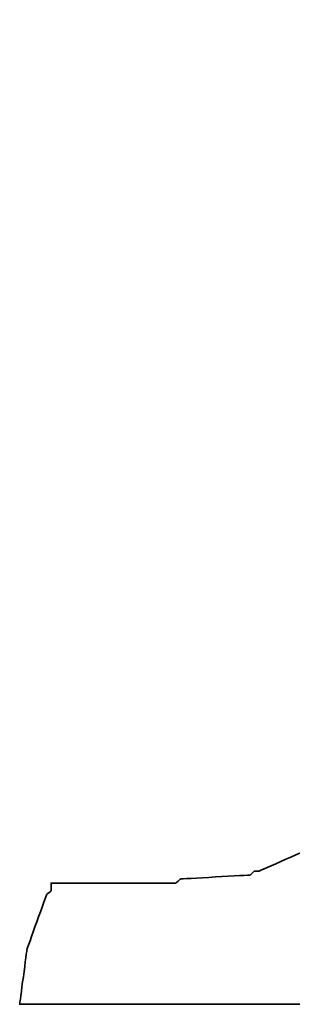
# Model space of a CAD drawing. Header units: millimetres. Extents: x 217 to 551, y -104 to -4.
# Tile 34 of 52: x 453.649 to 453.858, y -70.417 to -69.663. Entities that reach past the tile are written whole.
import ezdxf

# ---------------------------------------------------------------- set-up
doc = ezdxf.new("R2010")
doc.units = ezdxf.units.MM
doc.header["$LTSCALE"] = 0.1
doc.layers.add('DIM', color=4, linetype='CONTINUOUS')
doc.layers.add('layer 1', color=7, linetype='CONTINUOUS')

# ---------------------------------------------------------------- blocks, each defined once
blk = doc.blocks.new('TBI MOTION logo(完整正式版)')
at = {"layer": 'layer 1', "color": 22, "lineweight": 35}
blk.add_open_spline([(-40.59125, -7.943749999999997), (-40.59125, -7.943749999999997), (-40.97375, -7.943749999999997), (-40.97375, -7.943749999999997), (-40.97375, -7.943749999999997), (-40.97375, -7.943749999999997), (-41.38125, -7.943749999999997), (-41.38125, -7.943749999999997), (-41.38125, -7.943749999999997), (-41.38125, -7.943749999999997), (-41.54874999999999, -7.943749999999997), (-41.54874999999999, -7.943749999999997), (-41.54874999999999, -7.943749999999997), (-41.54874999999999, -7.943749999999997), (-41.59875, -7.943749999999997), (-41.59875, -7.943749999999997), (-41.59875, -7.943749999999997), (-41.59875, -7.943749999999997), (-41.88374999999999, -7.943749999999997), (-41.88374999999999, -7.943749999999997), (-41.88374999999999, -7.943749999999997), (-41.88374999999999, -7.943749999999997), (-41.90875, -7.91875), (-41.90875, -7.91875), (-41.90875, -7.91875), (-41.90875, -7.91875), (-42.19875, -7.871249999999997), (-42.19875, -7.871249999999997), (-42.19875, -7.871249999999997), (-42.19875, -7.871249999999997), (-42.43875, -7.82375), (-42.43875, -7.82375), (-42.43875, -7.82375), (-42.43875, -7.82375), (-42.45875, -7.82375), (-42.45875, -7.82375), (-42.45875, -7.82375), (-42.45875, -7.82375), (-42.48624999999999, -7.82375), (-42.48624999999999, -7.82375), (-42.48624999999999, -7.82375), (-42.48624999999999, -7.82375), (-42.67625, -7.723749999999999), (-42.67625, -7.723749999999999), (-42.67625, -7.723749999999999), (-42.67625, -7.723749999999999), (-42.70125, -7.70375), (-42.70125, -7.70375), (-42.70125, -7.70375), (-42.70125, -7.70375), (-42.72375, -7.678749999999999), (-42.72375, -7.678749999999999), (-42.72375, -7.678749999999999), (-42.72375, -7.678749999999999), (-42.86875, -7.488749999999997), (-42.86875, -7.488749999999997), (-42.86875, -7.488749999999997), (-42.86875, -7.488749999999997), (-42.89374999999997, -7.438749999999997), (-42.89374999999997, -7.438749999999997), (-42.89374999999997, -7.438749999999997), (-42.89374999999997, -7.438749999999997), (-42.91875, -7.388749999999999), (-42.91875, -7.388749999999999), (-42.91875, -7.388749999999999), (-42.91875, -7.388749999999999), (-42.93874999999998, -7.12875), (-42.93874999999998, -7.12875), (-42.93874999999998, -7.12875), (-42.93874999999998, -7.12875), (-42.96375, -7.103749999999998), (-42.96375, -7.103749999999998), (-42.96375, -7.103749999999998), (-42.96375, -7.103749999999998), (-42.96375, -7.053749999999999), (-42.96375, -7.053749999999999), (-42.96375, -7.053749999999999), (-42.96375, -7.053749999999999), (-42.96375, -7.00875), (-42.96375, -7.00875), (-42.96375, -7.00875), (-42.96375, -7.00875), (-42.91875, -6.69625), (-42.91875, -6.69625), (-42.91875, -6.69625), (-42.91875, -6.69625), (-42.91875, -6.62375), (-42.91875, -6.62375), (-42.91875, -6.62375), (-42.91875, -6.62375), (-42.91875, -6.59625), (-42.91875, -6.59625), (-42.91875, -6.59625), (-42.91875, -6.59625), (-42.91875, -6.57375), (-42.91875, -6.57375), (-42.91875, -6.57375), (-42.91875, -6.57375), (-42.91875, -6.528749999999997), (-42.91875, -6.528749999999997), (-42.91875, -6.528749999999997), (-42.91875, -6.528749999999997), (-42.89374999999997, -6.50375), (-42.89374999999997, -6.50375), (-42.89374999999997, -6.50375), (-42.89374999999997, -6.50375), (-42.84374999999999, -6.38375), (-42.84374999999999, -6.38375), (-42.84374999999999, -6.38375), (-42.84374999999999, -6.38375), (-42.84374999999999, -6.358749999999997), (-42.84374999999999, -6.358749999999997), (-42.84374999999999, -6.358749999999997), (-42.84374999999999, -6.358749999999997), (-42.74625, -6.143749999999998), (-42.74625, -6.143749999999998), (-42.74625, -6.143749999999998), (-42.74625, -6.143749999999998), (-42.70125, -5.853749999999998), (-42.70125, -5.853749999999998), (-42.70125, -5.853749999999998), (-42.70125, -5.853749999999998), (-42.60374999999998, -5.47125), (-42.60374999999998, -5.47125), (-42.60374999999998, -5.47125), (-42.60374999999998, -5.47125), (-42.60374999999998, -5.44875), (-42.60374999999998, -5.44875), (-42.60374999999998, -5.44875), (-42.60374999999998, -5.44875), (-42.38875, -4.678749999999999), (-42.38875, -4.678749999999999), (-42.38875, -4.678749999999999), (-42.38875, -4.678749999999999), (-42.36375, -4.653749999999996), (-42.36375, -4.653749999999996), (-42.36375, -4.653749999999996), (-42.36375, -4.653749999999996), (-42.12375, -3.69625), (-42.12375, -3.69625), (-42.12375, -3.69625), (-42.12375, -3.69625), (-42.12375, -3.67374), (-42.12375, -3.67374), (-42.12375, -3.67374), (-42.12375, -3.67374), (-41.78875, -2.593739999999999), (-41.78875, -2.593739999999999), (-41.78875, -2.593739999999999), (-41.78875, -2.593739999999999), (-41.18875, -0.19375), (-41.18875, -0.19375), (-41.18875, -0.19375), (-41.18875, -0.19375), (-40.54375, 2.20624), (-40.54375, 2.20624), (-40.54375, 2.20624), (-40.54375, 2.20624), (-40.25374999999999, 3.308749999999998), (-40.25374999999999, 3.308749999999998), (-40.25374999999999, 3.308749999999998), (-40.25374999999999, 3.308749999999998), (-39.98875, 4.27125), (-39.98875, 4.27125), (-39.98875, 4.27125), (-39.98875, 4.27125), (-39.77375, 5.131249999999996), (-39.77375, 5.131249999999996), (-39.77375, 5.131249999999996), (-39.77375, 5.131249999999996), (-39.67875, 5.47125), (-39.67875, 5.47125), (-39.67875, 5.47125), (-39.67875, 5.47125), (-39.60375, 5.756249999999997), (-39.60375, 5.756249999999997), (-39.60375, 5.756249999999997), (-39.60375, 5.756249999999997), (-39.60375, 5.78125), (-39.60375, 5.78125), (-39.60375, 5.78125), (-39.60375, 5.78125), (-39.50875, 5.97125), (-39.50875, 5.97125), (-39.50875, 5.97125), (-39.50875, 5.97125), (-39.50875, 6.138749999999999), (-39.50875, 6.138749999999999), (-39.50875, 6.138749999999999), (-39.50875, 6.138749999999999), (-39.48625, 6.166249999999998), (-39.48625, 6.166249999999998), (-39.48625, 6.166249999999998), (-39.48625, 6.166249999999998), (-39.46125, 6.286249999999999), (-39.46125, 6.286249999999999), (-39.46125, 6.286249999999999), (-39.46125, 6.286249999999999), (-39.46125, 6.426249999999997), (-39.46125, 6.426249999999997), (-39.46125, 6.426249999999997), (-39.46125, 6.426249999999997), (-39.41375, 6.426249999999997), (-39.41375, 6.426249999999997), (-39.41375, 6.426249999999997), (-39.41375, 6.426249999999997), (-39.29375, 6.69125), (-39.29375, 6.69125), (-39.29375, 6.69125), (-39.29375, 6.69125), (-39.26875, 6.741249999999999), (-39.26875, 6.741249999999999), (-39.26875, 6.741249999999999), (-39.26875, 6.741249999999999), (-39.24375, 6.76625), (-39.24375, 6.76625), (-39.24375, 6.76625), (-39.24375, 6.76625), (-38.98375, 7.006239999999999), (-38.98375, 7.006239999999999), (-38.98375, 7.006239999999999), (-38.98375, 7.006239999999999), (-38.95625, 7.026239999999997), (-38.95625, 7.026239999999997), (-38.95625, 7.026239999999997), (-38.95625, 7.026239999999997), (-38.78875, 7.126239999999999), (-38.78875, 7.126239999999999), (-38.78875, 7.126239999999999), (-38.78875, 7.126239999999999), (-38.76375, 7.126239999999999), (-38.76375, 7.126239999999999), (-38.76375, 7.126239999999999), (-38.76375, 7.126239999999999), (-38.74375, 7.126239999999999), (-38.74375, 7.126239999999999), (-38.74375, 7.126239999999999), (-38.74375, 7.126239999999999), (-38.52875, 7.171249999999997), (-38.52875, 7.171249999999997), (-38.52875, 7.171249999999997), (-38.52875, 7.171249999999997), (-38.52875, 7.196239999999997), (-38.52875, 7.196239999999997), (-38.52875, 7.196239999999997), (-38.52875, 7.196239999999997), (-38.50375, 7.196239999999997), (-38.50375, 7.196239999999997), (-38.50375, 7.196239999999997), (-38.50375, 7.196239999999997), (-38.26125, 7.21875), (-38.26125, 7.21875), (-38.26125, 7.21875), (-38.26125, 7.21875), (-38.23875000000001, 7.246239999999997), (-38.23875000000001, 7.246239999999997), (-38.23875000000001, 7.246239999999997), (-38.23875000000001, 7.246239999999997), (-38.21625, 7.246239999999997), (-38.21625, 7.246239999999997), (-38.21625, 7.246239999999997), (-38.21625, 7.246239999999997), (-38.18875, 7.246239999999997), (-38.18875, 7.246239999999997), (-38.18875, 7.246239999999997), (-38.18875, 7.246239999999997), (-37.90375, 7.246239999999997), (-37.90375, 7.246239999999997), (-37.90375, 7.246239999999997), (-37.90375, 7.246239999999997), (-37.85375, 7.246239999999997), (-37.85375, 7.246239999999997), (-37.85375, 7.246239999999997), (-37.85375, 7.246239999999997), (-37.75875, 7.246239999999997), (-37.75875, 7.246239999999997), (-37.75875, 7.246239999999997), (-37.75875, 7.246239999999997), (-37.42375, 7.246239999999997), (-37.42375, 7.246239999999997), (-37.42375, 7.246239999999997), (-37.42375, 7.246239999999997), (-37.08875, 7.246239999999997), (-37.08875, 7.246239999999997), (-37.08875, 7.246239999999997), (-37.08875, 7.246239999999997), (-37.06375, 7.246239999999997), (-37.06375, 7.246239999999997), (-37.06375, 7.246239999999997), (-37.06375, 7.246239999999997), (-37.06375, 7.266239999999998), (-37.06375, 7.266239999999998), (-37.06375, 7.266239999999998), (-37.06375, 7.266239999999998), (-37.03875, 7.291249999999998), (-37.03875, 7.291249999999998), (-37.03875, 7.291249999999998), (-37.03875, 7.291249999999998), (-37.03875, 7.31625), (-37.03875, 7.31625), (-37.03875, 7.31625), (-37.03875, 7.31625), (-36.94125, 7.676249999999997), (-36.94125, 7.676249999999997), (-36.94125, 7.676249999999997), (-36.94125, 7.676249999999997), (-36.86875, 7.98625), (-36.86875, 7.98625), (-36.86875, 7.98625), (-36.86875, 7.98625), (-36.98875000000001, 7.98625), (-36.98875000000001, 7.98625), (-36.98875000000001, 7.98625), (-36.98875000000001, 7.98625), (-37.42375, 7.98625), (-37.42375, 7.98625), (-37.42375, 7.98625), (-37.42375, 7.98625), (-37.94875, 7.98625), (-37.94875, 7.98625), (-37.94875, 7.98625), (-37.94875, 7.98625), (-38.57375, 7.98625), (-38.57375, 7.98625), (-38.57375, 7.98625), (-38.57375, 7.98625), (-39.29375, 7.98625), (-39.29375, 7.98625), (-39.29375, 7.98625), (-39.29375, 7.98625), (-40.82875, 7.98625), (-40.82875, 7.98625), (-40.82875, 7.98625), (-40.82875, 7.98625), (-42.36375, 7.98625), (-42.36375, 7.98625), (-42.36375, 7.98625), (-42.36375, 7.98625), (-43.08375, 7.98625), (-43.08375, 7.98625), (-43.08375, 7.98625), (-43.08375, 7.98625), (-43.70875, 7.98625), (-43.70875, 7.98625), (-43.70875, 7.98625), (-43.70875, 7.98625), (-44.23375, 7.98625), (-44.23375, 7.98625), (-44.23375, 7.98625), (-44.23375, 7.98625), (-44.66875, 7.98625), (-44.66875, 7.98625), (-44.66875, 7.98625), (-44.66875, 7.98625), (-44.88375, 7.98625), (-44.88375, 7.98625), (-44.88375, 7.98625), (-44.88375, 7.98625), (-44.90874999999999, 7.94125), (-44.90874999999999, 7.94125), (-44.90874999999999, 7.94125), (-44.90874999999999, 7.94125), (-44.90874999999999, 7.916249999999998), (-44.90874999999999, 7.916249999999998), (-44.90874999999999, 7.916249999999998), (-44.90874999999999, 7.916249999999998), (-45.00375, 7.55625), (-45.00375, 7.55625), (-45.00375, 7.55625), (-45.00375, 7.55625), (-45.05374999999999, 7.246239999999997), (-45.05374999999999, 7.246239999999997), (-45.05374999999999, 7.246239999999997), (-45.05374999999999, 7.246239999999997), (-44.61875, 7.246239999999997), (-44.61875, 7.246239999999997), (-44.61875, 7.246239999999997), (-44.61875, 7.246239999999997), (-44.11375, 7.246239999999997), (-44.11375, 7.246239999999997), (-44.11375, 7.246239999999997), (-44.11375, 7.246239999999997), (-43.99375, 7.246239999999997), (-43.99375, 7.246239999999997), (-43.99375, 7.246239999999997), (-43.99375, 7.246239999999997), (-43.94625, 7.246239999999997), (-43.94625, 7.246239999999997), (-43.94625, 7.246239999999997), (-43.94625, 7.246239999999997), (-43.92374, 7.246239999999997), (-43.92374, 7.246239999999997), (-43.92374, 7.246239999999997), (-43.92374, 7.246239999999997), (-43.65874999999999, 7.246239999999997), (-43.65874999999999, 7.246239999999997), (-43.65874999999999, 7.246239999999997), (-43.65874999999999, 7.246239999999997), (-43.63875, 7.21875), (-43.63875, 7.21875), (-43.63875, 7.21875), (-43.63875, 7.21875), (-43.46874999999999, 7.196239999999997), (-43.46874999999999, 7.196239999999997), (-43.46874999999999, 7.196239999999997), (-43.46874999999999, 7.196239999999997), (-43.39875, 7.196239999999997), (-43.39875, 7.196239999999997), (-43.39875, 7.196239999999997), (-43.39875, 7.196239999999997), (-43.37125, 7.171249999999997), (-43.37125, 7.171249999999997), (-43.37125, 7.171249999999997), (-43.37125, 7.171249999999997), (-43.34875, 7.171249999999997), (-43.34875, 7.171249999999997), (-43.34875, 7.171249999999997), (-43.34875, 7.171249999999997), (-43.20375, 7.126239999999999), (-43.20375, 7.126239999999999), (-43.20375, 7.126239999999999), (-43.20375, 7.126239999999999), (-43.05875, 7.076239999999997), (-43.05875, 7.076239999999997), (-43.05875, 7.076239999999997), (-43.05875, 7.076239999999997), (-43.01375, 7.076239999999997), (-43.01375, 7.076239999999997), (-43.01375, 7.076239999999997), (-43.01375, 7.076239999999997), (-42.98875, 7.026239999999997), (-42.98875, 7.026239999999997), (-42.98875, 7.026239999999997), (-42.98875, 7.026239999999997), (-42.79874999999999, 6.86125), (-42.79874999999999, 6.86125), (-42.79874999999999, 6.86125), (-42.79874999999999, 6.86125), (-42.77375, 6.81125), (-42.77375, 6.81125), (-42.77375, 6.81125), (-42.77375, 6.81125), (-42.74625, 6.76625), (-42.74625, 6.76625), (-42.74625, 6.76625), (-42.74625, 6.76625), (-42.72375, 6.47625), (-42.72375, 6.47625), (-42.72375, 6.47625), (-42.72375, 6.47625), (-42.70125, 6.45124), (-42.70125, 6.45124), (-42.70125, 6.45124), (-42.70125, 6.45124), (-42.70125, 6.426249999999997), (-42.70125, 6.426249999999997), (-42.70125, 6.426249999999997), (-42.70125, 6.426249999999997), (-42.72375, 6.40625), (-42.72375, 6.40625), (-42.72375, 6.40625), (-42.72375, 6.40625), (-42.74625, 5.97125), (-42.74625, 5.97125), (-42.74625, 5.97125), (-42.74625, 5.97125), (-42.74625, 5.94625), (-42.74625, 5.94625), (-42.74625, 5.94625), (-42.74625, 5.94625), (-42.74625, 5.926249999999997), (-42.74625, 5.926249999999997), (-42.74625, 5.926249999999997), (-42.74625, 5.926249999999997), (-42.77375, 5.876249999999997), (-42.77375, 5.876249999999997), (-42.77375, 5.876249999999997), (-42.77375, 5.876249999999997), (-42.81875, 5.80625), (-42.81875, 5.80625), (-42.81875, 5.80625), (-42.81875, 5.80625), (-42.86875, 5.63625), (-42.86875, 5.63625), (-42.86875, 5.63625), (-42.86875, 5.63625), (-42.91875, 5.39625), (-42.91875, 5.39625), (-42.91875, 5.39625), (-42.91875, 5.39625), (-42.91875, 5.37124), (-42.91875, 5.37124), (-42.91875, 5.37124), (-42.91875, 5.37124), (-43.01375, 5.10874), (-43.01375, 5.10874), (-43.01375, 5.10874), (-43.01375, 5.10874), (-43.10875, 4.771239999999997), (-43.10875, 4.771239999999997), (-43.10875, 4.771239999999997), (-43.10875, 4.771239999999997), (-43.29875, 3.956249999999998), (-43.29875, 3.956249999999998), (-43.29875, 3.956249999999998), (-43.29875, 3.956249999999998), (-43.58875, 2.951249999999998), (-43.58875, 2.951249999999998), (-43.58875, 2.951249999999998), (-43.58875, 2.951249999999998), (-43.87375, 1.87125), (-43.87375, 1.87125), (-43.87375, 1.87125), (-43.87375, 1.87125), (-44.52625, -0.50374), (-44.52625, -0.50374), (-44.52625, -0.50374), (-44.52625, -0.50374), (-45.14874999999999, -2.853749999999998), (-45.14874999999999, -2.853749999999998), (-45.14874999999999, -2.853749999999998), (-45.14874999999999, -2.853749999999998), (-45.43375, -3.95875), (-45.43375, -3.95875), (-45.43375, -3.95875), (-45.43375, -3.95875), (-45.69874999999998, -4.96875), (-45.69874999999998, -4.96875), (-45.69874999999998, -4.96875), (-45.69874999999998, -4.96875), (-45.91375, -5.78375), (-45.91375, -5.78375), (-45.91375, -5.78375), (-45.91375, -5.78375), (-46.01374999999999, -6.11875), (-46.01374999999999, -6.11875), (-46.01374999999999, -6.11875), (-46.01374999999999, -6.11875), (-46.01374999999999, -6.143749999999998), (-46.01374999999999, -6.143749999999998), (-46.01374999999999, -6.143749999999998), (-46.01374999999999, -6.143749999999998), (-46.10875, -6.40875), (-46.10875, -6.40875), (-46.10875, -6.40875), (-46.10875, -6.40875), (-46.15375, -6.648749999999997), (-46.15375, -6.648749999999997), (-46.15375, -6.648749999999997), (-46.15375, -6.648749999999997), (-46.20375, -6.83875), (-46.20375, -6.83875), (-46.20375, -6.83875), (-46.20375, -6.83875), (-46.22874999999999, -6.933749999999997), (-46.22874999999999, -6.933749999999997), (-46.22874999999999, -6.933749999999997), (-46.22874999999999, -6.933749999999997), (-46.22874999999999, -7.07875), (-46.22874999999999, -7.07875), (-46.22874999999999, -7.07875), (-46.22874999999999, -7.07875), (-46.27374999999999, -7.07875), (-46.27374999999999, -7.07875), (-46.27374999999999, -7.07875), (-46.27374999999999, -7.07875), (-46.39375, -7.34375), (-46.39375, -7.34375), (-46.39375, -7.34375), (-46.39375, -7.34375), (-46.39375, -7.36875), (-46.39375, -7.36875), (-46.39375, -7.36875), (-46.39375, -7.36875), (-46.42125, -7.388749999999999), (-46.42125, -7.388749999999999), (-46.42125, -7.388749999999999), (-46.42125, -7.388749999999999), (-46.68375, -7.678749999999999), (-46.68375, -7.678749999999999), (-46.68375, -7.678749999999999), (-46.68375, -7.678749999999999), (-46.70875, -7.70375), (-46.70875, -7.70375), (-46.70875, -7.70375), (-46.70875, -7.70375), (-46.75374999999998, -7.723749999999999), (-46.75374999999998, -7.723749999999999), (-46.75374999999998, -7.723749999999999), (-46.75374999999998, -7.723749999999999), (-47.08874999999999, -7.871249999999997), (-47.08874999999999, -7.871249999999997), (-47.08874999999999, -7.871249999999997), (-47.08874999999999, -7.871249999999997), (-47.11625, -7.871249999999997), (-47.11625, -7.871249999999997), (-47.11625, -7.871249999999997), (-47.11625, -7.871249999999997), (-47.13875, -7.893749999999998), (-47.13875, -7.893749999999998), (-47.13875, -7.893749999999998), (-47.13875, -7.893749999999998), (-47.56874999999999, -7.91875), (-47.56874999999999, -7.91875), (-47.56874999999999, -7.91875), (-47.56874999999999, -7.91875), (-47.59624999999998, -7.943749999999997), (-47.59624999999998, -7.943749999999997), (-47.59624999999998, -7.943749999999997), (-47.59624999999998, -7.943749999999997), (-47.64375, -7.943749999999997), (-47.64375, -7.943749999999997), (-47.64375, -7.943749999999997), (-47.64375, -7.943749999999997), (-47.73625, -7.943749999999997), (-47.73625, -7.943749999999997), (-47.73625, -7.943749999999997), (-47.73625, -7.943749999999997), (-48.07375, -7.943749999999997), (-48.07375, -7.943749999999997), (-48.07375, -7.943749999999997), (-48.07375, -7.943749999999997), (-48.36125, -7.943749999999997), (-48.36125, -7.943749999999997), (-48.36125, -7.943749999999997), (-48.36125, -7.943749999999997), (-48.36125, -7.966249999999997), (-48.36125, -7.966249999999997), (-48.36125, -7.966249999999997), (-48.36125, -7.966249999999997), (-48.36125, -7.991249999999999), (-48.36125, -7.991249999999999), (-48.36125, -7.991249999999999), (-48.36125, -7.991249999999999), (-48.38875, -8.013749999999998), (-48.38875, -8.013749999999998), (-48.38875, -8.013749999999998), (-48.38875, -8.013749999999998), (-48.50875, -8.34875), (-48.50875, -8.34875), (-48.50875, -8.34875), (-48.50875, -8.34875), (-48.55375, -8.68625), (-48.55375, -8.68625), (-48.55375, -8.68625), (-48.55375, -8.68625), (-48.45875, -8.68625), (-48.45875, -8.68625), (-48.45875, -8.68625), (-48.45875, -8.68625), (-48.07375, -8.68625), (-48.07375, -8.68625), (-48.07375, -8.68625), (-48.07375, -8.68625), (-47.52374999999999, -8.68625), (-47.52374999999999, -8.68625), (-47.52374999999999, -8.68625), (-47.52374999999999, -8.68625), (-46.92375, -8.68625), (-46.92375, -8.68625), (-46.92375, -8.68625), (-46.92375, -8.68625), (-46.25375, -8.68625), (-46.25375, -8.68625), (-46.25375, -8.68625), (-46.25375, -8.68625), (-46.20375, -8.68625), (-46.20375, -8.68625), (-46.20375, -8.68625), (-46.20375, -8.68625), (-44.71375, -8.68625), (-44.71375, -8.68625), (-44.71375, -8.68625), (-44.71375, -8.68625), (-43.22874999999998, -8.68625), (-43.22874999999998, -8.68625), (-43.22874999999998, -8.68625), (-43.22874999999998, -8.68625), (-42.55875, -8.68625), (-42.55875, -8.68625), (-42.55875, -8.68625), (-42.55875, -8.68625), (-42.50874999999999, -8.68625), (-42.50874999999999, -8.68625), (-42.50874999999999, -8.68625), (-42.50874999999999, -8.68625), (-41.93375, -8.68625), (-41.93375, -8.68625), (-41.93375, -8.68625), (-41.93375, -8.68625), (-41.38125, -8.68625), (-41.38125, -8.68625), (-41.38125, -8.68625), (-41.38125, -8.68625), (-40.97375, -8.68625), (-40.97375, -8.68625), (-40.97375, -8.68625), (-40.97375, -8.68625), (-40.78125, -8.68625), (-40.78125, -8.68625), (-40.78125, -8.68625), (-40.78125, -8.68625), (-40.78125, -8.638749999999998), (-40.78125, -8.638749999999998), (-40.78125, -8.638749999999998), (-40.78125, -8.638749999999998), (-40.75874999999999, -8.638749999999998), (-40.75874999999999, -8.638749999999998), (-40.75874999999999, -8.638749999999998), (-40.75874999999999, -8.638749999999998), (-40.66374999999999, -8.27875), (-40.66374999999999, -8.27875), (-40.66374999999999, -8.27875), (-40.66374999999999, -8.27875), (-40.59125, -7.943749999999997), (-40.59125, -7.943749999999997)], degree=3, knots=[0, 0, 0, 0, 0.0055865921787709, 0.0055865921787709, 0.0055865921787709, 0.0055866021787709, 0.0111731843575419, 0.0111731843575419, 0.0111731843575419, 0.0111731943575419, 0.0167597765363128, 0.0167597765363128, 0.0167597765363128, 0.0167597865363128, 0.0223463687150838, 0.0223463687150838, 0.0223463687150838, 0.0223463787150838, 0.0279329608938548, 0.0279329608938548, 0.0279329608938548, 0.0279329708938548, 0.0335195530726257, 0.0335195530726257, 0.0335195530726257, 0.0335195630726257, 0.0391061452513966, 0.0391061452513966, 0.0391061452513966, 0.0391061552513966, 0.0446927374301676, 0.0446927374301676, 0.0446927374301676, 0.0446927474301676, 0.0502793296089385, 0.0502793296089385, 0.0502793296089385, 0.0502793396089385, 0.0558659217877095, 0.0558659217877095, 0.0558659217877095, 0.0558659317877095, 0.0614525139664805, 0.0614525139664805, 0.0614525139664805, 0.0614525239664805, 0.0670391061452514, 0.0670391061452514, 0.0670391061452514, 0.0670391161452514, 0.0726256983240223, 0.0726256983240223, 0.0726256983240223, 0.0726257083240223, 0.0782122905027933, 0.0782122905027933, 0.0782122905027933, 0.0782123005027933, 0.0837988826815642, 0.0837988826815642, 0.0837988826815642, 0.0837988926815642, 0.0893854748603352, 0.0893854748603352, 0.0893854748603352, 0.0893854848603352, 0.0949720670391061, 0.0949720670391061, 0.0949720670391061, 0.0949720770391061, 0.1005586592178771, 0.1005586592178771, 0.1005586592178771, 0.1005586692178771, 0.106145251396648, 0.106145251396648, 0.106145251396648, 0.106145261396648, 0.1117318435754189, 0.1117318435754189, 0.1117318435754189, 0.1117318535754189, 0.1173184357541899, 0.1173184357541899, 0.1173184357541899, 0.1173184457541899, 0.1229050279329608, 0.1229050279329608, 0.1229050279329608, 0.1229050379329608, 0.1284916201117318, 0.1284916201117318, 0.1284916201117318, 0.1284916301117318, 0.1340782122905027, 0.1340782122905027, 0.1340782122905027, 0.1340782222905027, 0.1396648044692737, 0.1396648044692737, 0.1396648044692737, 0.1396648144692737, 0.1452513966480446, 0.1452513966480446, 0.1452513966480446, 0.1452514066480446, 0.1508379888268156, 0.1508379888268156, 0.1508379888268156, 0.1508379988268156, 0.1564245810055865, 0.1564245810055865, 0.1564245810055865, 0.1564245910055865, 0.1620111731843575, 0.1620111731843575, 0.1620111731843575, 0.1620111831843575, 0.1675977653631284, 0.1675977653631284, 0.1675977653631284, 0.1675977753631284, 0.1731843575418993, 0.1731843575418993, 0.1731843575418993, 0.1731843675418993, 0.1787709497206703, 0.1787709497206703, 0.1787709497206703, 0.1787709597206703, 0.1843575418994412, 0.1843575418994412, 0.1843575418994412, 0.1843575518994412, 0.1899441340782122, 0.1899441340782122, 0.1899441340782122, 0.1899441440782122, 0.1955307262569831, 0.1955307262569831, 0.1955307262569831, 0.1955307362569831, 0.2011173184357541, 0.2011173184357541, 0.2011173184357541, 0.2011173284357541, 0.206703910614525, 0.206703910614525, 0.206703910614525, 0.206703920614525, 0.2122905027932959, 0.2122905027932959, 0.2122905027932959, 0.2122905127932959, 0.2178770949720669, 0.2178770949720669, 0.2178770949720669, 0.2178771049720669, 0.2234636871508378, 0.2234636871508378, 0.2234636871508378, 0.2234636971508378, 0.2290502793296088, 0.2290502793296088, 0.2290502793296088, 0.2290502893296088, 0.2346368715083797, 0.2346368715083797, 0.2346368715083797, 0.2346368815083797, 0.2402234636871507, 0.2402234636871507, 0.2402234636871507, 0.2402234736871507, 0.2458100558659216, 0.2458100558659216, 0.2458100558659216, 0.2458100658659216, 0.2513966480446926, 0.2513966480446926, 0.2513966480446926, 0.2513966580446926, 0.2569832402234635, 0.2569832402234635, 0.2569832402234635, 0.2569832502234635, 0.2625698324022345, 0.2625698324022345, 0.2625698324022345, 0.2625698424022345, 0.2681564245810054, 0.2681564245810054, 0.2681564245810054, 0.2681564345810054, 0.2737430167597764, 0.2737430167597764, 0.2737430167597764, 0.2737430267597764, 0.2793296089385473, 0.2793296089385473, 0.2793296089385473, 0.2793296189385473, 0.2849162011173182, 0.2849162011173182, 0.2849162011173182, 0.2849162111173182, 0.2905027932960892, 0.2905027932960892, 0.2905027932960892, 0.2905028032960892, 0.2960893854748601, 0.2960893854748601, 0.2960893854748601, 0.29608939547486, 0.3016759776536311, 0.3016759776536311, 0.3016759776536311, 0.3016759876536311, 0.3072625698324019, 0.3072625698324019, 0.3072625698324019, 0.3072625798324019, 0.312849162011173, 0.312849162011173, 0.312849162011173, 0.312849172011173, 0.3184357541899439, 0.3184357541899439, 0.3184357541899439, 0.3184357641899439, 0.3240223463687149, 0.3240223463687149, 0.3240223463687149, 0.3240223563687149, 0.3296089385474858, 0.3296089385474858, 0.3296089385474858, 0.3296089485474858, 0.3351955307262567, 0.3351955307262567, 0.3351955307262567, 0.3351955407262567, 0.3407821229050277, 0.3407821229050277, 0.3407821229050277, 0.3407821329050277, 0.3463687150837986, 0.3463687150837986, 0.3463687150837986, 0.3463687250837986, 0.3519553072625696, 0.3519553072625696, 0.3519553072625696, 0.3519553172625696, 0.3575418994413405, 0.3575418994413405, 0.3575418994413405, 0.3575419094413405, 0.3631284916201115, 0.3631284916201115, 0.3631284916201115, 0.3631285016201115, 0.3687150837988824, 0.3687150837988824, 0.3687150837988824, 0.3687150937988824, 0.3743016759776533, 0.3743016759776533, 0.3743016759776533, 0.3743016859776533, 0.3798882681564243, 0.3798882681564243, 0.3798882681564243, 0.3798882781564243, 0.3854748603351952, 0.3854748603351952, 0.3854748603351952, 0.3854748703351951, 0.3910614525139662, 0.3910614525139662, 0.3910614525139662, 0.3910614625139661, 0.3966480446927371, 0.3966480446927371, 0.3966480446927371, 0.3966480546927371, 0.4022346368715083, 0.4022346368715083, 0.4022346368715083, 0.4022346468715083, 0.407821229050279, 0.407821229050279, 0.407821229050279, 0.407821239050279, 0.4134078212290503, 0.4134078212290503, 0.4134078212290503, 0.4134078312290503, 0.4189944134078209, 0.4189944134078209, 0.4189944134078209, 0.4189944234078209, 0.4245810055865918, 0.4245810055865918, 0.4245810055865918, 0.4245810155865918, 0.4301675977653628, 0.4301675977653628, 0.4301675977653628, 0.4301676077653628, 0.4357541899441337, 0.4357541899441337, 0.4357541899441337, 0.4357541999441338, 0.4413407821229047, 0.4413407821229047, 0.4413407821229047, 0.4413407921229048, 0.4469273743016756, 0.4469273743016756, 0.4469273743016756, 0.4469273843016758, 0.4525139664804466, 0.4525139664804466, 0.4525139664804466, 0.4525139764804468, 0.4581005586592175, 0.4581005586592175, 0.4581005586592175, 0.4581005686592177, 0.4636871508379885, 0.4636871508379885, 0.4636871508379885, 0.4636871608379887, 0.4692737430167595, 0.4692737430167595, 0.4692737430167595, 0.4692737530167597, 0.4748603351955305, 0.4748603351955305, 0.4748603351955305, 0.4748603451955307, 0.4804469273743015, 0.4804469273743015, 0.4804469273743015, 0.4804469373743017, 0.4860335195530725, 0.4860335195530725, 0.4860335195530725, 0.4860335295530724, 0.4916201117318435, 0.4916201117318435, 0.4916201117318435, 0.4916201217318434, 0.4972067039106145, 0.4972067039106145, 0.4972067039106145, 0.4972067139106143, 0.5027932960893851, 0.5027932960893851, 0.5027932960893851, 0.5027933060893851, 0.508379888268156, 0.508379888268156, 0.508379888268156, 0.508379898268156, 0.513966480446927, 0.513966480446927, 0.513966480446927, 0.5139664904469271, 0.519553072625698, 0.519553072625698, 0.519553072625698, 0.5195530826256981, 0.525139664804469, 0.525139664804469, 0.525139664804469, 0.525139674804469, 0.53072625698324, 0.53072625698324, 0.53072625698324, 0.5307262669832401, 0.536312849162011, 0.536312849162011, 0.536312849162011, 0.5363128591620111, 0.541899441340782, 0.541899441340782, 0.541899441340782, 0.5418994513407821, 0.547486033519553, 0.547486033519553, 0.547486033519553, 0.547486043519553, 0.553072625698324, 0.553072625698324, 0.553072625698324, 0.5530726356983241, 0.558659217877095, 0.558659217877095, 0.558659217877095, 0.558659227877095, 0.564245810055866, 0.564245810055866, 0.564245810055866, 0.564245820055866, 0.569832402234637, 0.569832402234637, 0.569832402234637, 0.5698324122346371, 0.575418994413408, 0.575418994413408, 0.575418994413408, 0.575419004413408, 0.581005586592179, 0.581005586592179, 0.581005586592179, 0.581005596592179, 0.58659217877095, 0.58659217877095, 0.58659217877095, 0.5865921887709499, 0.592178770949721, 0.592178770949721, 0.592178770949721, 0.5921787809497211, 0.5977653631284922, 0.5977653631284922, 0.5977653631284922, 0.5977653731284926, 0.603351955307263, 0.603351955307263, 0.603351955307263, 0.6033519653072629, 0.608938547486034, 0.608938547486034, 0.608938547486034, 0.608938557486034, 0.6145251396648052, 0.6145251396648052, 0.6145251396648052, 0.6145251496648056, 0.6201117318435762, 0.6201117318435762, 0.6201117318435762, 0.6201117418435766, 0.6256983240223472, 0.6256983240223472, 0.6256983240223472, 0.6256983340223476, 0.631284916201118, 0.631284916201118, 0.631284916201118, 0.631284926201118, 0.6368715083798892, 0.6368715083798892, 0.6368715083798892, 0.6368715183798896, 0.6424581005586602, 0.6424581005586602, 0.6424581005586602, 0.6424581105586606, 0.6480446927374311, 0.6480446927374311, 0.6480446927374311, 0.6480447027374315, 0.6536312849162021, 0.6536312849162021, 0.6536312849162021, 0.6536312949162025, 0.6592178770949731, 0.6592178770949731, 0.6592178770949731, 0.6592178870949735, 0.6648044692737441, 0.6648044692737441, 0.6648044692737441, 0.6648044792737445, 0.6703910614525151, 0.6703910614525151, 0.6703910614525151, 0.6703910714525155, 0.6759776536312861, 0.6759776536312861, 0.6759776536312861, 0.6759776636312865, 0.6815642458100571, 0.6815642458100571, 0.6815642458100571, 0.6815642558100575, 0.687150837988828, 0.687150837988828, 0.687150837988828, 0.687150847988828, 0.6927374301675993, 0.6927374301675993, 0.6927374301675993, 0.6927374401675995, 0.69832402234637, 0.69832402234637, 0.69832402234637, 0.69832403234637, 0.703910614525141, 0.703910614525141, 0.703910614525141, 0.703910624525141, 0.7094972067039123, 0.7094972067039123, 0.7094972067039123, 0.7094972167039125, 0.715083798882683, 0.715083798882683, 0.715083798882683, 0.715083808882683, 0.7206703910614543, 0.7206703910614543, 0.7206703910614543, 0.7206704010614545, 0.7262569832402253, 0.7262569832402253, 0.7262569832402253, 0.7262569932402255, 0.731843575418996, 0.731843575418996, 0.731843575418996, 0.731843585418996, 0.7374301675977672, 0.7374301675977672, 0.7374301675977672, 0.7374301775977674, 0.7430167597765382, 0.7430167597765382, 0.7430167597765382, 0.7430167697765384, 0.7486033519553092, 0.7486033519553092, 0.7486033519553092, 0.7486033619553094, 0.75418994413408, 0.75418994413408, 0.75418994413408, 0.75418995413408, 0.7597765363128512, 0.7597765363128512, 0.7597765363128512, 0.7597765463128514, 0.7653631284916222, 0.7653631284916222, 0.7653631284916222, 0.7653631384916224, 0.770949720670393, 0.770949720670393, 0.770949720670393, 0.770949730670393, 0.7765363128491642, 0.7765363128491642, 0.7765363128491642, 0.7765363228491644, 0.7821229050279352, 0.7821229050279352, 0.7821229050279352, 0.7821229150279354, 0.787709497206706, 0.787709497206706, 0.787709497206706, 0.787709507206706, 0.7932960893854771, 0.7932960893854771, 0.7932960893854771, 0.7932960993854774, 0.798882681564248, 0.798882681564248, 0.798882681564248, 0.798882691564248, 0.8044692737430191, 0.8044692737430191, 0.8044692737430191, 0.8044692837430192, 0.8100558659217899, 0.8100558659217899, 0.8100558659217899, 0.81005587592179, 0.8156424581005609, 0.8156424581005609, 0.8156424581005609, 0.815642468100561, 0.8212290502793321, 0.8212290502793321, 0.8212290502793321, 0.8212290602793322, 0.8268156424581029, 0.8268156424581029, 0.8268156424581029, 0.826815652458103, 0.8324022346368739, 0.8324022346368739, 0.8324022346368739, 0.832402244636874, 0.8379888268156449, 0.8379888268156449, 0.8379888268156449, 0.837988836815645, 0.8435754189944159, 0.8435754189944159, 0.8435754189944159, 0.8435754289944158, 0.8491620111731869, 0.8491620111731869, 0.8491620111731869, 0.849162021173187, 0.8547486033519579, 0.8547486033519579, 0.8547486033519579, 0.854748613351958, 0.8603351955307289, 0.8603351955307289, 0.8603351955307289, 0.860335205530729, 0.8659217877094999, 0.8659217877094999, 0.8659217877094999, 0.8659217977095, 0.8715083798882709, 0.8715083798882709, 0.8715083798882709, 0.871508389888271, 0.8770949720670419, 0.8770949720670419, 0.8770949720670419, 0.877094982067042, 0.8826815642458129, 0.8826815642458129, 0.8826815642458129, 0.882681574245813, 0.888268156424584, 0.888268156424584, 0.888268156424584, 0.8882681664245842, 0.8938547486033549, 0.8938547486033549, 0.8938547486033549, 0.893854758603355, 0.8994413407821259, 0.8994413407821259, 0.8994413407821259, 0.899441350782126, 0.9050279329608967, 0.9050279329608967, 0.9050279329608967, 0.9050279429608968, 0.9106145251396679, 0.9106145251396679, 0.9106145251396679, 0.910614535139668, 0.9162011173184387, 0.9162011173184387, 0.9162011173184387, 0.9162011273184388, 0.9217877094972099, 0.9217877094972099, 0.9217877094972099, 0.92178771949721, 0.9273743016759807, 0.9273743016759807, 0.9273743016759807, 0.9273743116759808, 0.9329608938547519, 0.9329608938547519, 0.9329608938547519, 0.932960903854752, 0.9385474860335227, 0.9385474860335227, 0.9385474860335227, 0.9385474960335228, 0.944134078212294, 0.944134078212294, 0.944134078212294, 0.9441340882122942, 0.9497206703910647, 0.9497206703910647, 0.9497206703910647, 0.9497206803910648, 0.9553072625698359, 0.9553072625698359, 0.9553072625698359, 0.955307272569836, 0.960893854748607, 0.960893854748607, 0.960893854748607, 0.9608938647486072, 0.9664804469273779, 0.9664804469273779, 0.9664804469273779, 0.9664804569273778, 0.972067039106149, 0.972067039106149, 0.972067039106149, 0.9720670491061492, 0.9776536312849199, 0.9776536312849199, 0.9776536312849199, 0.97765364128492, 0.9832402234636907, 0.9832402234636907, 0.9832402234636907, 0.9832402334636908, 0.988826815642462, 0.988826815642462, 0.988826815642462, 0.9888268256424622, 0.9944134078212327, 0.9944134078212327, 0.9944134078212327, 0.9944134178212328, 1, 1, 1, 1], dxfattribs=at)

msp = doc.modelspace()

# ---------------------------------------------------------------- block references
at = {"layer": 'DIM', "color": 0, "xscale": 0.1250977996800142, "yscale": 0.1250977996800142, "zscale": 0.1250977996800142}
msp.add_blockref('TBI MOTION logo(完整正式版)', (459.7230223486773, -69.33061161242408), dxfattribs=at)

doc.saveas('drawing.dxf')
